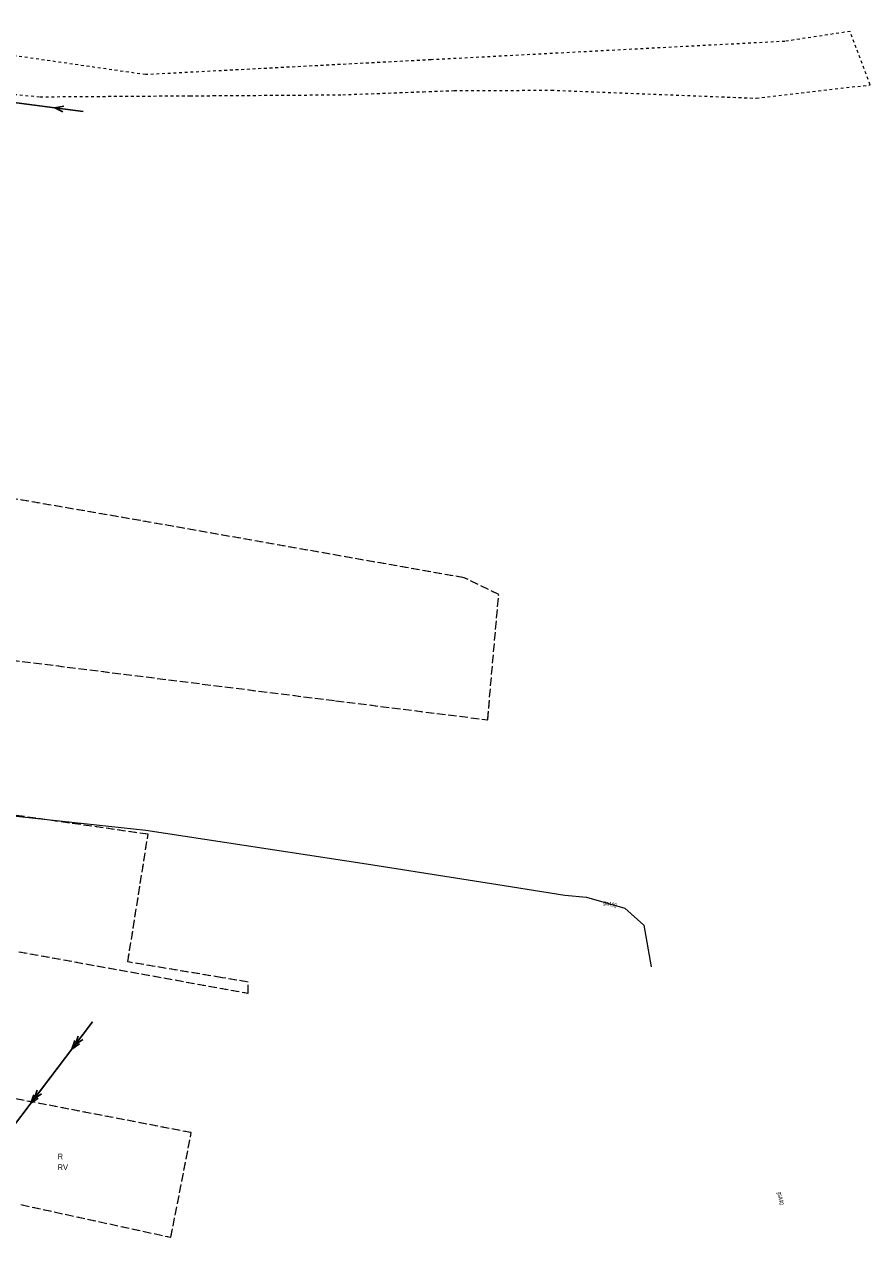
# Model space of a CAD drawing. Header units: metres. Extents: x 6590050 to 6616701, y 5542928 to 5566958.
# Tile 46 of 48: x 6599235 to 6599384, y 5546630 to 5546848. Entities that reach past the tile are written whole.
import ezdxf
from ezdxf.enums import TextEntityAlignment as Align

# ---------------------------------------------------------------- set-up
doc = ezdxf.new("R2010")
doc.units = ezdxf.units.M
doc.header["$MEASUREMENT"] = 0
for name, pattern in [('egkk-500', [2, 1.5, -0.5]), ('egug-500', [1, 0.5, -0.5]), ('suep_nn_500', [0]), ('suep_sn_500', [0])]:
    doc.linetypes.add(name, pattern=pattern)
doc.layers.get('0').update_dxf_attribs({"color": 2, "linetype": 'CONTINUOUS', "lineweight": 5})
for name, color, linetype in [('209-oznaczenie konturu klasyfikacyjnego', 7, 'CONTINUOUS'), ('210-oznaczenie konturu użytku gruntowego', 7, 'CONTINUOUS'), ('217-kontur klasyfikacyjny', 7, 'CONTINUOUS'), ('218-kontur użytku gruntowego', 7, 'CONTINUOUS'), ('przewód elektroenergetyczny niskiego napięcia', 7, 'CONTINUOUS'), ('przewód elektroenergetyczny średniego napięcia', 7, 'CONTINUOUS'), ('przewód gazowy', 7, 'CONTINUOUS'), ('przewód gazowy-Atr1', 7, 'CONTINUOUS')]:
    doc.layers.add(name, color=color, linetype=linetype)
doc.styles.get("Standard").update_dxf_attribs({"font": 'Working1250', "width": 0.75})

# ---------------------------------------------------------------- blocks, each defined once
blk = doc.blocks.new('SUEP1')
at = {"color": 0, "linetype": 'Continuous'}
for p, q in [((0, 0), (5, 0)), ((5, 0), (3.5, 0.5)), ((5, 0), (3.5, -0.5)), ((5, 0), (15, 0)), ((15, 0), (13.5, 0.5)), ((15, 0), (13.5, -0.5))]:
    blk.add_line(p, q, dxfattribs=at)
blk = doc.blocks.new('SUEP2')
at = {"color": 0, "linetype": 'Continuous'}
for p, q in [((0, 0), (6.027, 0)), ((5.027, 0), (3.527, 0.5)), ((5.027, 0), (3.527, -0.5)), ((6.027, 0), (4.527, 0.5)), ((6.027, 0), (4.527, -0.5)), ((6.027, 0), (18.027, 0)), ((17.027, 0), (15.527, 0.5)), ((17.027, 0), (15.527, -0.5)), ((18.027, 0), (16.527, 0.5)), ((18.027, 0), (16.527, -0.5))]:
    blk.add_line(p, q, dxfattribs=at)

msp = doc.modelspace()

# ---------------------------------------------------------------- linework, layer by layer
at = {"layer": '217-kontur klasyfikacyjny', "color": 92, "linetype": 'egkk-500', "lineweight": 18, "flags": 128}
for points in [[(6599255.8, 5546760.76), (6599226.24, 5546765.87)], [(6599312.82, 5546750.69), (6599255.8, 5546760.76)], [(6599318.89, 5546747.75), (6599312.82, 5546750.69)], [(6599316.95, 5546725.67), (6599318.89, 5546747.75)], [(6599230.94, 5546736.46), (6599290.15, 5546729.03)], [(6599290.15, 5546729.03), (6599316.95, 5546725.67)], [(6599257.11, 5546705.5), (6599228.68, 5546709.56)], [(6599253.52, 5546683), (6599257.11, 5546705.5)], [(6599218.55, 5546687.65), (6599274.73, 5546677.5)], [(6599270.16, 5546680.23), (6599253.52, 5546683)], [(6599274.72, 5546679.47), (6599270.16, 5546680.23)], [(6599274.73, 5546677.5), (6599274.72, 5546679.47)], [(6599264.72, 5546652.93), (6599214.81, 5546662.53)], [(6599261.11, 5546634.49), (6599264.72, 5546652.93)], [(6599234.7, 5546640.25), (6599261.11, 5546634.49)]]:
    msp.add_lwpolyline(points, dxfattribs=at)
at = {"layer": '218-kontur użytku gruntowego', "color": 3, "linetype": 'egug-500', "lineweight": 18, "flags": 128}
for points in [[(6599256.65, 5546839.34), (6599195.63, 5546848.13)], [(6599380.84, 5546846.96), (6599369.32, 5546845.21)], [(6599384.37, 5546837.54), (6599380.84, 5546846.96)], [(6599369.32, 5546845.21), (6599306.99, 5546841.96)], [(6599306.99, 5546841.96), (6599256.65, 5546839.34)], [(6599364.28, 5546835.2), (6599384.37, 5546837.54)], [(6599231.51, 5546836.06), (6599238.07, 5546835.44)], [(6599238.07, 5546835.44), (6599264.47, 5546835.62)], [(6599264.47, 5546835.62), (6599268.58, 5546835.64)], [(6599268.58, 5546835.64), (6599291.42, 5546835.8)], [(6599291.42, 5546835.8), (6599305.58, 5546836.34)], [(6599305.58, 5546836.34), (6599311.02, 5546836.53)], [(6599311.02, 5546836.53), (6599328.18, 5546836.6)], [(6599328.18, 5546836.6), (6599364.28, 5546835.2)], [(6599255.8, 5546760.76), (6599226.24, 5546765.87)], [(6599312.82, 5546750.69), (6599255.8, 5546760.76)], [(6599318.89, 5546747.75), (6599312.82, 5546750.69)], [(6599316.95, 5546725.67), (6599318.89, 5546747.75)], [(6599230.94, 5546736.46), (6599290.15, 5546729.03)], [(6599290.15, 5546729.03), (6599316.95, 5546725.67)], [(6599257.11, 5546705.5), (6599228.68, 5546709.56)], [(6599253.52, 5546683), (6599257.11, 5546705.5)], [(6599218.55, 5546687.65), (6599274.73, 5546677.5)], [(6599270.16, 5546680.23), (6599253.52, 5546683)], [(6599274.72, 5546679.47), (6599270.16, 5546680.23)], [(6599274.73, 5546677.5), (6599274.72, 5546679.47)], [(6599264.72, 5546652.93), (6599214.81, 5546662.53)], [(6599261.11, 5546634.49), (6599264.72, 5546652.93)], [(6599234.7, 5546640.25), (6599261.11, 5546634.49)]]:
    msp.add_lwpolyline(points, dxfattribs=at)
at = {"layer": 'przewód elektroenergetyczny niskiego napięcia', "color": 1, "linetype": 'suep_nn_500', "lineweight": 18, "flags": 128}
msp.add_lwpolyline([(6599245.64, 5546832.86), (6599198.03, 5546838.97)], dxfattribs=at)
at = {"layer": 'przewód elektroenergetyczny średniego napięcia', "color": 1, "linetype": 'suep_sn_500', "lineweight": 18, "flags": 128}
for points in [[(6599182.43, 5546586.91), (6599247.33, 5546672.46)], [(6599247.33, 5546672.46), (6599182.43, 5546586.91)]]:
    msp.add_lwpolyline(points, dxfattribs=at)
at = {"layer": 'przewód gazowy', "color": 52, "linetype": 'Continuous', "lineweight": 18, "flags": 128}
msp.add_lwpolyline([(6599126.73, 5546769.38), (6599126.89, 5546765.66), (6599126.73, 5546749.12), (6599129.71, 5546730.48), (6599131.06, 5546725.92), (6599133.77, 5546724.51), (6599153.93, 5546721.97), (6599197.78, 5546714.67), (6599206.22, 5546712.93), (6599228.37, 5546709.25), (6599256.69, 5546706.24), (6599295.61, 5546700.31), (6599319.88, 5546696.47), (6599330.52, 5546694.79), (6599334.36, 5546694.44), (6599341.12, 5546692.48), (6599344.48, 5546689.51), (6599345.74, 5546682.16)], dxfattribs=at)

# ---------------------------------------------------------------- block references
at = {"layer": 'przewód elektroenergetyczny niskiego napięcia', "color": 1, "linetype": 'Continuous', "lineweight": 18, "rotation": 172.687}
msp.add_blockref('SUEP1', (6599245.64, 5546832.86), dxfattribs=at)
at = {"layer": 'przewód elektroenergetyczny średniego napięcia', "color": 1, "linetype": 'Continuous', "lineweight": 18, "rotation": 232.815}
msp.add_blockref('SUEP2', (6599247.33, 5546672.46), dxfattribs=at)

# ---------------------------------------------------------------- texts
at = {"layer": '209-oznaczenie konturu klasyfikacyjnego', "color": 92, "linetype": 'Continuous', "lineweight": 18, "width": 0.79}
msp.add_text('RV', height=1, dxfattribs=at).set_placement((6599241.16, 5546647.34), align=Align.TOP_LEFT)
at = {"layer": '210-oznaczenie konturu użytku gruntowego', "color": 3, "linetype": 'Continuous', "lineweight": 18, "width": 0.79}
msp.add_text('R', height=1, dxfattribs=at).set_placement((6599241.16, 5546648.24))
at = {"layer": 'przewód gazowy-Atr1', "color": 52, "width": 0.667}
for rotation, p in [(343.83, (6599337.42, 5546693.55)), (278.902, (6599368.4, 5546642.53))]:
    msp.add_text('gsA90', height=0.75, rotation=rotation, dxfattribs=at).set_placement(p, align=Align.MIDDLE_LEFT)

doc.saveas('drawing.dxf')
